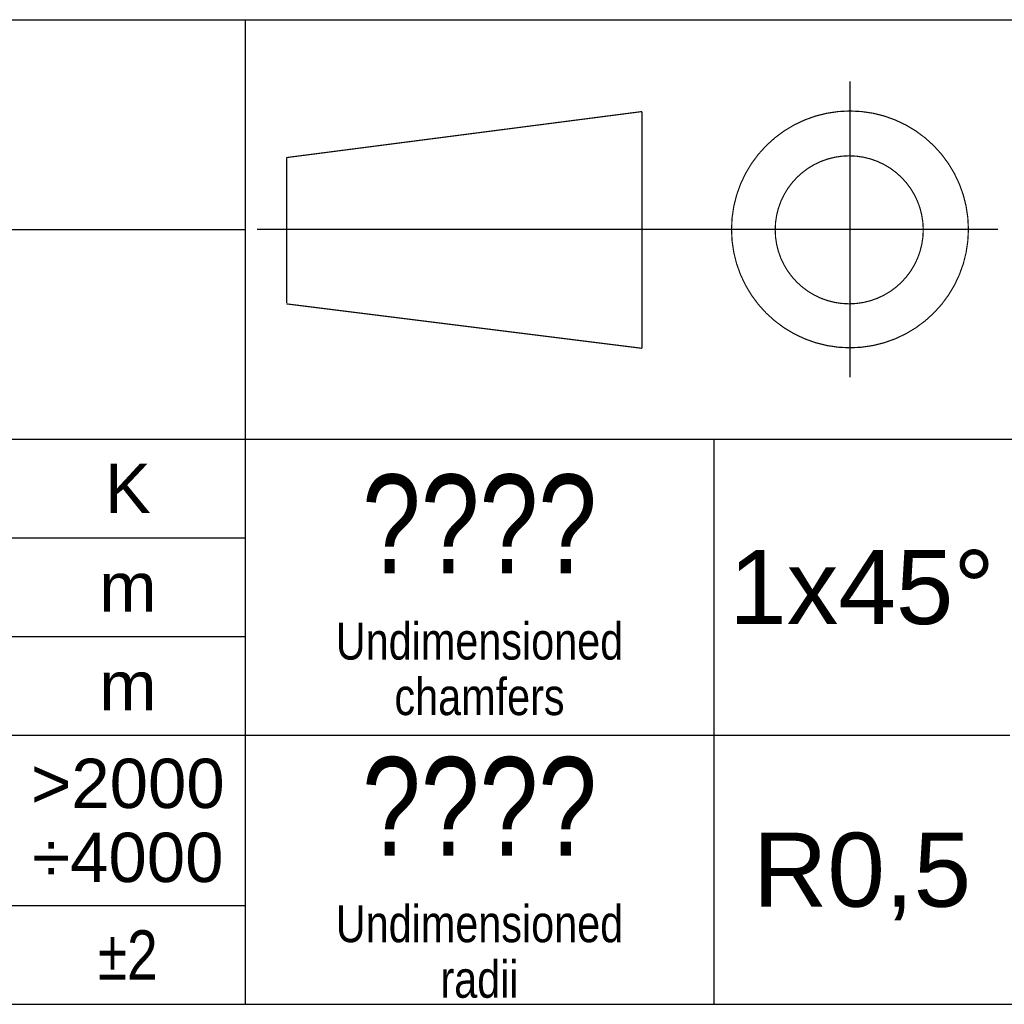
# Model space of a CAD drawing. Header units: millimetres. Extents: x 0 to 420, y 0 to 297.
# Tile 43 of 58: x 301 to 341, y 35 to 75. Entities that reach past the tile are written whole.
import ezdxf

# ---------------------------------------------------------------- set-up
doc = ezdxf.new("R2010")
doc.units = ezdxf.units.MM
doc.header["$LTSCALE"] = 23.1
doc.linetypes.add('CENTER', pattern=[0.6, 0.375, -0.075, 0.075, -0.075])
doc.layers.get('0').update_dxf_attribs({"linetype": 'CONTINUOUS'})
doc.layers.add('DEFAULT_1', color=7, linetype='CENTER')
doc.layers.add('DETAIL', color=7, linetype='CONTINUOUS')
doc.styles.add('TEXTSTYLE_1', font='gdt', dxfattribs={"width": 0.8})
doc.styles.add('TEXTSTYLE_3', font='arial.ttf')
doc.styles.add('TEXTSTYLE_5', font='txt', dxfattribs={"width": 0.8})

# ---------------------------------------------------------------- blocks, each defined once
blk = doc.blocks.new('VISTA_EUR_BL0', base_point=(325.5, 66.412))
at = {"color": 7, "linetype": 'CONTINUOUS', "const_width": 0.048}
for points in [[(311.674, 69.322), (326.086, 71.188)], [(326.086, 71.188), (326.086, 61.591)], [(311.686, 69.323), (311.686, 63.431)], [(311.674, 63.393), (326.086, 61.591)]]:
    blk.add_lwpolyline(points, dxfattribs=at)
for points in [[(329.714, 66.412, 1), (339.314, 66.412, 1)], [(331.484, 66.394, 1), (337.484, 66.394, 1)]]:
    blk.add_lwpolyline(points, format="xyb", close=True, dxfattribs=at)
at = {"layer": 'DEFAULT_1', "color": 7, "linetype": 'CENTER', "const_width": 0.048}
for points in [[(334.514, 72.412), (334.514, 60.412)], [(310.486, 66.412), (340.514, 66.412)]]:
    blk.add_lwpolyline(points, dxfattribs=at)

msp = doc.modelspace()

# ---------------------------------------------------------------- linework, layer by layer
at = {"color": 2, "linetype": 'CONTINUOUS'}
for p, q in [((235, 74.91189), (410, 74.91189)), ((310, 74.91189), (310, 34.99989)), ((235, 66.41189), (310, 66.41189)), ((235, 57.91189), (410, 57.91189)), ((329, 57.91189), (329, 34.99989)), ((235, 53.91189), (310, 53.91189)), ((235, 49.91189), (310, 49.91189)), ((235, 45.91189), (341, 45.91189)), ((235, 38.99989), (310, 38.99989)), ((235, 34.99989), (410, 34.99989))]:
    msp.add_line(p, q, dxfattribs=at)

# ---------------------------------------------------------------- block references
msp.add_blockref('VISTA_EUR_BL0', (325.5, 66.41189), dxfattribs=at)

# ---------------------------------------------------------------- texts
at = {"layer": 'DETAIL', "color": 2, "linetype": 'CONTINUOUS', "attachment_point": 2, "line_spacing_factor": 0.9}
for s, insert, char_height, width, style in [('K', (305.25, 56.91189), 2, 1.8587361, 'TEXTSTYLE_3'), ('????\\P\\Farial.ttf;\\H1.5;Undimensioned\\Pchamfers', (319.5, 56.47439), 4, 14.5483271, 'TEXTSTYLE_5'), ('1x45°', (335, 53.41189), 3, 10.7620818, 'TEXTSTYLE_3'), ('m', (305.25, 52.91189), 2, 2.3197026, 'TEXTSTYLE_3'), ('m', (305.25, 48.91189), 2, 2.3197026, 'TEXTSTYLE_3'), ('????\\P\\Farial.ttf;\\H1.5;Undimensioned \\Pradii', (319.5, 45.01839), 4, 15.1282528, 'TEXTSTYLE_5'), ('>2000\\P÷4000', (305.25, 44.95589), 2, 7.8438662, 'TEXTSTYLE_3'), ('R0,5', (335, 41.95589), 3, 8.8438662, 'TEXTSTYLE_3'), ('{\\Fgdt;`}\\Farial.ttf;2', (305.25, 37.99989), 2, 3.8872367, 'TEXTSTYLE_1')]:
    msp.add_mtext(s, dxfattribs=dict(at, insert=insert, char_height=char_height, width=width, style=style))

doc.saveas('drawing.dxf')
